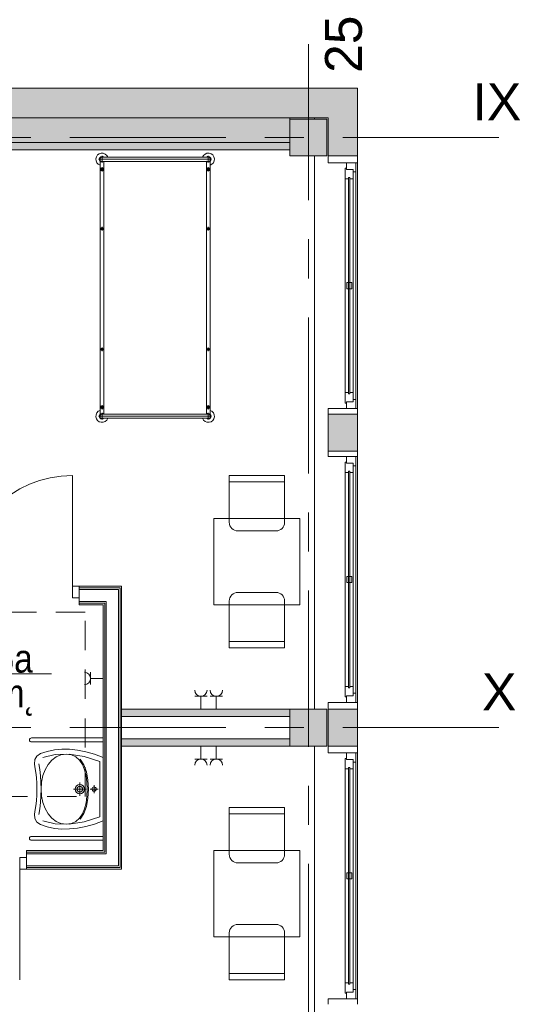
# Model space of a CAD drawing. Header units: centimetres. Extents: x -2424 to 2260, y -130 to 3012.
# Tile 81 of 81: x 952 to 1356, y 2103 to 2904. Entities that reach past the tile are written whole.
import ezdxf

# ---------------------------------------------------------------- set-up
doc = ezdxf.new("R2010")
doc.units = ezdxf.units.CM
doc.linetypes.add('Oś', pattern=[222.25, 127, -31.75, 31.75, -31.75])
doc.linetypes.add('Ponad', pattern=[39.688, 23.813, -15.875])
for name, color, linetype, lineweight in [('A-AREA-IDEN', 2, 'Continuous', 13), ('A-DETL-GENF', 92, 'Continuous', 13), ('A-DETL-MEDM', 33, 'Continuous', 13), ('A-DOOR', 31, 'Continuous', 13), ('A-FLOR-OVHD', 1, 'Ponad', 9), ('A-GLAZ', 151, 'Continuous', 13), ('A-WALL', 113, 'Continuous', 13), ('A-WALL-FNSH', 113, 'Continuous', 13), ('E-ELEC-EQPM', 71, 'Continuous', 9), ('I-FURN', 30, 'Continuous', 9), ('P-SANR-FIXT', 6, 'Continuous', 9), ('S-COLS', 52, 'Continuous', 13), ('S-GRID', 1, 'Continuous', 13), ('S-GRID-IDEN', 1, 'Continuous', 13)]:
    doc.layers.add(name, color=color, linetype=linetype, lineweight=lineweight)
doc.layers.add('A-WALL-PATT', color=111, linetype='Continuous', lineweight=13, plot=False)
doc.styles.add('Arial_11', font='arial.ttf', dxfattribs={"width": 0.85, "height": 23})
doc.styles.add('Arial_7', font='arial.ttf', dxfattribs={"height": 30})

msp = doc.modelspace()

# ---------------------------------------------------------------- hatches: boundary and pattern name
at = {"layer": 'S-COLS', "lineweight": 9}
for points in [[(1202.38, 2793.33), (1202.38, 2823.33), (1172.38, 2823.33), (1172.38, 2793.33)], [(1202.38, 2313.33), (1202.38, 2343.33), (1172.38, 2343.33), (1172.38, 2313.33)]]:
    msp.add_hatch(color=251, dxfattribs=at).paths.add_polyline_path(points, flags=0)

# ---------------------------------------------------------------- linework, layer by layer
at = {"layer": 'A-AREA-IDEN', "color": 251, "lineweight": 9}
msp.add_line((978.24, 2372.23), (888.48, 2372.23), dxfattribs=at)
at = {"layer": 'A-DETL-GENF', "color": 251, "lineweight": 9}
for p, q in [((1000.88, 2443.33), (995.38, 2443.33)), ((995.38, 2443.33), (995.38, 2433.83)), ((1000.88, 2433.83), (1000.88, 2443.33)), ((995.38, 2433.83), (1000.88, 2433.83)), ((952.38, 2222.83), (957.88, 2222.83)), ((952.38, 2213.33), (952.38, 2222.83)), ((957.88, 2222.83), (957.88, 2213.33)), ((957.88, 2213.33), (952.38, 2213.33))]:
    msp.add_line(p, q, dxfattribs=at)
at = {"layer": 'A-DETL-MEDM', "color": 251, "lineweight": 9}
for p, q in [((995.38, 2433.83), (995.38, 2443.33)), ((995.38, 2443.33), (1000.88, 2443.33)), ((1000.88, 2443.33), (1000.88, 2433.83)), ((1000.88, 2433.83), (995.38, 2433.83)), ((952.38, 2222.83), (952.38, 2213.33)), ((957.88, 2222.83), (952.38, 2222.83)), ((957.88, 2213.33), (957.88, 2222.83)), ((952.38, 2213.33), (957.88, 2213.33))]:
    msp.add_line(p, q, dxfattribs=at)
at = {"layer": 'A-DOOR', "color": 251, "lineweight": 9}
for p, q in [((995.38, 2443.33), (995.38, 2533.33)), ((952.38, 2213.33), (952.38, 2123.33))]:
    msp.add_line(p, q, dxfattribs=at)
msp.add_arc((995.38, 2443.33), 90, 90, 180, dxfattribs=at)
at = {"layer": 'A-FLOR-OVHD', "color": 251, "lineweight": 9}
for p, q in [((1005.64, 2422.38), (855.64, 2422.38)), ((1005.64, 2272.38), (1005.64, 2422.38)), ((855.64, 2272.38), (1005.64, 2272.38))]:
    msp.add_line(p, q, dxfattribs=at)
at = {"layer": 'A-GLAZ', "color": 251, "lineweight": 9}
for p, q in [((1225.88, 2787.83), (1218.38, 2787.83)), ((1218.38, 2787.83), (1218.38, 2782.33)), ((1225.88, 2780.33), (1225.88, 2787.83)), ((1225.88, 2787.83), (1225.88, 2587.83)), ((1218.38, 2783.33), (1217.38, 2783.33)), ((1217.38, 2783.33), (1217.38, 2774.83)), ((1218.38, 2782.33), (1218.38, 2783.33)), ((1223.88, 2782.33), (1218.38, 2782.33)), ((1218.38, 2782.33), (1223.88, 2782.33)), ((1223.88, 2774.83), (1223.88, 2782.33)), ((1223.88, 2782.33), (1223.88, 2780.33)), ((1223.88, 2780.33), (1225.88, 2780.33)), ((1225.88, 2595.33), (1225.88, 2780.33)), ((1217.38, 2774.83), (1220.13, 2774.83)), ((1217.38, 2600.83), (1217.38, 2774.83)), ((1220.13, 2775.83), (1220.13, 2599.83)), ((1221.13, 2775.83), (1220.13, 2775.83)), ((1220.13, 2774.83), (1220.13, 2775.83)), ((1220.13, 2775.83), (1221.13, 2775.83)), ((1221.13, 2599.83), (1221.13, 2775.83)), ((1221.13, 2775.83), (1221.13, 2774.83)), ((1221.13, 2774.83), (1223.88, 2774.83)), ((1223.88, 2600.83), (1223.88, 2774.83)), ((1218.63, 2690.33), (1218.63, 2685.33)), ((1222.63, 2690.33), (1218.63, 2690.33)), ((1218.63, 2685.33), (1222.63, 2685.33)), ((1222.63, 2685.33), (1222.63, 2690.33)), ((1220.13, 2600.83), (1217.38, 2600.83)), ((1217.38, 2600.83), (1217.38, 2592.33)), ((1220.13, 2599.83), (1220.13, 2600.83)), ((1220.13, 2599.83), (1221.13, 2599.83)), ((1221.13, 2599.83), (1220.13, 2599.83)), ((1223.88, 2600.83), (1221.13, 2600.83)), ((1221.13, 2600.83), (1221.13, 2599.83)), ((1223.88, 2593.33), (1223.88, 2600.83)), ((1225.88, 2595.33), (1223.88, 2595.33)), ((1223.88, 2595.33), (1223.88, 2593.33)), ((1225.88, 2587.83), (1225.88, 2595.33)), ((1217.38, 2592.33), (1218.38, 2592.33)), ((1218.38, 2592.33), (1218.38, 2593.33)), ((1218.38, 2593.33), (1223.88, 2593.33)), ((1223.88, 2593.33), (1218.38, 2593.33)), ((1218.38, 2593.33), (1218.38, 2587.83)), ((1218.38, 2587.83), (1225.88, 2587.83)), ((1225.88, 2548.83), (1218.38, 2548.83)), ((1218.38, 2548.83), (1218.38, 2543.33)), ((1225.88, 2541.33), (1225.88, 2548.83)), ((1225.88, 2548.83), (1225.88, 2348.83)), ((1218.38, 2544.33), (1217.38, 2544.33)), ((1217.38, 2544.33), (1217.38, 2535.83)), ((1218.38, 2543.33), (1218.38, 2544.33)), ((1223.88, 2543.33), (1218.38, 2543.33)), ((1218.38, 2543.33), (1223.88, 2543.33)), ((1223.88, 2535.83), (1223.88, 2543.33)), ((1223.88, 2543.33), (1223.88, 2541.33)), ((1223.88, 2541.33), (1225.88, 2541.33)), ((1225.88, 2356.33), (1225.88, 2541.33)), ((1217.38, 2535.83), (1220.13, 2535.83)), ((1217.38, 2361.83), (1217.38, 2535.83)), ((1220.13, 2536.83), (1220.13, 2360.83)), ((1221.13, 2536.83), (1220.13, 2536.83)), ((1220.13, 2535.83), (1220.13, 2536.83)), ((1220.13, 2536.83), (1221.13, 2536.83)), ((1221.13, 2360.83), (1221.13, 2536.83)), ((1221.13, 2536.83), (1221.13, 2535.83)), ((1221.13, 2535.83), (1223.88, 2535.83)), ((1223.88, 2361.83), (1223.88, 2535.83)), ((1218.63, 2451.33), (1218.63, 2446.33)), ((1222.63, 2451.33), (1218.63, 2451.33)), ((1222.63, 2446.33), (1222.63, 2451.33)), ((1218.63, 2446.33), (1222.63, 2446.33)), ((1220.13, 2361.83), (1217.38, 2361.83)), ((1217.38, 2361.83), (1217.38, 2353.33)), ((1220.13, 2360.83), (1220.13, 2361.83)), ((1220.13, 2360.83), (1221.13, 2360.83)), ((1221.13, 2360.83), (1220.13, 2360.83)), ((1223.88, 2361.83), (1221.13, 2361.83)), ((1221.13, 2361.83), (1221.13, 2360.83)), ((1223.88, 2354.33), (1223.88, 2361.83)), ((1225.88, 2356.33), (1223.88, 2356.33)), ((1223.88, 2356.33), (1223.88, 2354.33)), ((1225.88, 2348.83), (1225.88, 2356.33)), ((1217.38, 2353.33), (1218.38, 2353.33)), ((1218.38, 2353.33), (1218.38, 2354.33)), ((1218.38, 2354.33), (1223.88, 2354.33)), ((1223.88, 2354.33), (1218.38, 2354.33)), ((1218.38, 2354.33), (1218.38, 2348.83)), ((1218.38, 2348.83), (1225.88, 2348.83)), ((1225.88, 2307.83), (1218.38, 2307.83)), ((1218.38, 2307.83), (1218.38, 2302.33)), ((1225.88, 2300.33), (1225.88, 2307.83)), ((1225.88, 2307.83), (1225.88, 2107.83)), ((1218.38, 2303.33), (1217.38, 2303.33)), ((1217.38, 2303.33), (1217.38, 2294.83)), ((1218.38, 2302.33), (1218.38, 2303.33)), ((1223.88, 2302.33), (1218.38, 2302.33)), ((1218.38, 2302.33), (1223.88, 2302.33)), ((1223.88, 2294.83), (1223.88, 2302.33)), ((1223.88, 2302.33), (1223.88, 2300.33)), ((1223.88, 2300.33), (1225.88, 2300.33)), ((1225.88, 2115.33), (1225.88, 2300.33)), ((1217.38, 2294.83), (1220.13, 2294.83)), ((1217.38, 2120.83), (1217.38, 2294.83)), ((1220.13, 2295.83), (1220.13, 2119.83)), ((1221.13, 2295.83), (1220.13, 2295.83)), ((1220.13, 2294.83), (1220.13, 2295.83)), ((1220.13, 2295.83), (1221.13, 2295.83)), ((1221.13, 2119.83), (1221.13, 2295.83)), ((1221.13, 2295.83), (1221.13, 2294.83)), ((1221.13, 2294.83), (1223.88, 2294.83)), ((1223.88, 2120.83), (1223.88, 2294.83)), ((1218.63, 2210.33), (1218.63, 2205.33)), ((1222.63, 2210.33), (1218.63, 2210.33)), ((1222.63, 2205.33), (1222.63, 2210.33)), ((1218.63, 2205.33), (1222.63, 2205.33)), ((1220.13, 2120.83), (1217.38, 2120.83)), ((1217.38, 2120.83), (1217.38, 2112.33)), ((1220.13, 2119.83), (1220.13, 2120.83)), ((1220.13, 2119.83), (1221.13, 2119.83)), ((1221.13, 2119.83), (1220.13, 2119.83)), ((1223.88, 2120.83), (1221.13, 2120.83)), ((1221.13, 2120.83), (1221.13, 2119.83)), ((1223.88, 2113.33), (1223.88, 2120.83)), ((1225.88, 2115.33), (1223.88, 2115.33)), ((1223.88, 2115.33), (1223.88, 2113.33)), ((1225.88, 2107.83), (1225.88, 2115.33)), ((1217.38, 2112.33), (1218.38, 2112.33)), ((1218.38, 2112.33), (1218.38, 2113.33)), ((1218.38, 2113.33), (1223.88, 2113.33)), ((1223.88, 2113.33), (1218.38, 2113.33)), ((1218.38, 2113.33), (1218.38, 2107.83)), ((1218.38, 2107.83), (1225.88, 2107.83))]:
    msp.add_line(p, q, dxfattribs=at)
at = {"layer": 'A-WALL', "color": 251, "lineweight": 9}
for p, q in [((1227.38, 2848.33), (507.38, 2848.33)), ((1227.38, 2793.33), (1227.38, 2848.33)), ((542.38, 2824.33), (1203.38, 2824.33)), ((1172.38, 2823.33), (1172.38, 2824.33)), ((1192.38, 2823.33), (1192.38, 2824.33)), ((1203.38, 2824.33), (1203.38, 2793.33)), ((602.38, 2804.33), (1172.38, 2804.33)), ((602.38, 2798.33), (1172.38, 2798.33)), ((1192.38, 2343.33), (1192.38, 2793.33)), ((1203.38, 2793.33), (1227.38, 2793.33)), ((1203.38, 2793.33), (1203.38, 2787.83)), ((1203.38, 2787.83), (1218.38, 2787.83)), ((1225.88, 2787.83), (1227.38, 2787.83)), ((1227.38, 2787.83), (1227.38, 2793.33)), ((1227.38, 2787.83), (1227.38, 2587.83)), ((1218.38, 2587.83), (1203.38, 2587.83)), ((1203.38, 2587.83), (1203.38, 2583.33)), ((1227.38, 2587.83), (1225.88, 2587.83)), ((1227.38, 2583.33), (1227.38, 2587.83)), ((1203.38, 2583.33), (1203.38, 2553.33)), ((1227.38, 2583.33), (1203.38, 2583.33)), ((1227.38, 2553.33), (1227.38, 2583.33)), ((1203.38, 2553.33), (1227.38, 2553.33)), ((1203.38, 2553.33), (1203.38, 2548.83)), ((1203.38, 2548.83), (1218.38, 2548.83)), ((1225.88, 2548.83), (1227.38, 2548.83)), ((1227.38, 2548.83), (1227.38, 2553.33)), ((1227.38, 2548.83), (1227.38, 2348.83)), ((1034.13, 2442.08), (1000.88, 2442.08)), ((1032.88, 2440.83), (1000.88, 2440.83)), ((1032.88, 2215.83), (1032.88, 2440.83)), ((1034.13, 2214.58), (1034.13, 2442.08)), ((1000.88, 2433.83), (1000.88, 2430.83)), ((1022.88, 2430.83), (1000.88, 2430.83)), ((1021.63, 2429.58), (1000.88, 2429.58)), ((1021.63, 2227.08), (1021.63, 2429.58)), ((1022.88, 2225.83), (1022.88, 2430.83)), ((1218.38, 2348.83), (1203.38, 2348.83)), ((1203.38, 2348.83), (1203.38, 2343.33)), ((1227.38, 2348.83), (1225.88, 2348.83)), ((1227.38, 2343.33), (1227.38, 2348.83)), ((1172.38, 2343.33), (1035.38, 2343.33)), ((1035.38, 2343.33), (1035.38, 2337.33)), ((1035.38, 2337.33), (1035.38, 2343.33)), ((1203.38, 2343.33), (1203.38, 2313.33)), ((1227.38, 2343.33), (1203.38, 2343.33)), ((1227.38, 2313.33), (1227.38, 2343.33)), ((1035.38, 2337.33), (1172.38, 2337.33)), ((1172.38, 2319.33), (1035.38, 2319.33)), ((1035.38, 2319.33), (1035.38, 2313.33)), ((1035.38, 2313.33), (1172.38, 2313.33)), ((1192.38, 1863.33), (1192.38, 2313.33)), ((1203.38, 2313.33), (1227.38, 2313.33)), ((1203.38, 2313.33), (1203.38, 2307.83)), ((1203.38, 2307.83), (1218.38, 2307.83)), ((1225.88, 2307.83), (1227.38, 2307.83)), ((1227.38, 2307.83), (1227.38, 2313.33)), ((1227.38, 2307.83), (1227.38, 2107.83)), ((957.88, 2227.08), (1021.63, 2227.08)), ((957.88, 2225.83), (957.88, 2222.83)), ((957.88, 2225.83), (1022.88, 2225.83)), ((957.88, 2215.83), (1032.88, 2215.83)), ((957.88, 2214.58), (1034.13, 2214.58)), ((1218.38, 2107.83), (1203.38, 2107.83)), ((1203.38, 2107.83), (1203.38, 2103.33)), ((1227.38, 2107.83), (1225.88, 2107.83)), ((1227.38, 2103.33), (1227.38, 2107.83))]:
    msp.add_line(p, q, dxfattribs=at)
at = {"layer": 'A-WALL-FNSH', "color": 251, "lineweight": 9}
for p, q in [((1035.38, 2443.33), (1000.88, 2443.33)), ((1035.38, 2343.33), (1035.38, 2443.33)), ((1000.88, 2430.83), (1000.88, 2428.33)), ((1000.88, 2428.33), (1020.38, 2428.33)), ((1020.38, 2428.33), (1020.38, 2228.33)), ((1035.38, 2319.33), (1035.38, 2337.33)), ((1035.38, 2213.33), (1035.38, 2313.33)), ((1020.38, 2228.33), (957.88, 2228.33)), ((957.88, 2228.33), (957.88, 2225.83)), ((957.88, 2213.33), (1035.38, 2213.33))]:
    msp.add_line(p, q, dxfattribs=at)
at = {"layer": 'A-WALL-PATT', "color": 251, "linetype": 'Continuous', "lineweight": 9, "extrusion": (0, 0, -1)}
for points in [[(-507.38, 2824.33), (-1227.38, 2848.33), (-507.38, 2848.33)], [(-1227.38, 2848.33), (-507.38, 2824.33), (-1203.38, 2824.33)], [(-1227.38, 2848.33), (-1203.38, 2824.33), (-1227.38, 2824.33)], [(-602.38, 2824.33), (-736.41, 2804.33), (-1172.38, 2824.33)], [(-1172.38, 2824.33), (-736.41, 2804.33), (-1172.38, 2804.33)], [(-1203.38, 2793.33), (-1227.38, 2824.33), (-1203.38, 2824.33)], [(-1227.38, 2824.33), (-1203.38, 2793.33), (-1227.38, 2793.33)], [(-1172.38, 2798.33), (-602.38, 2804.33), (-602.38, 2798.33)], [(-602.38, 2804.33), (-1172.38, 2798.33), (-1172.38, 2804.33)], [(-1203.38, 2553.33), (-1227.38, 2583.33), (-1203.38, 2583.33)], [(-1227.38, 2583.33), (-1203.38, 2553.33), (-1227.38, 2553.33)], [(-1100.31, 2337.33), (-1035.38, 2343.33), (-1035.38, 2337.33)], [(-1035.38, 2343.33), (-1100.31, 2337.33), (-1172.38, 2343.33)], [(-1172.38, 2343.33), (-1100.31, 2337.33), (-1172.38, 2337.33)], [(-1227.38, 2313.33), (-1203.38, 2343.33), (-1203.38, 2313.33)], [(-1203.38, 2343.33), (-1227.38, 2313.33), (-1227.38, 2343.33)], [(-1100.31, 2313.33), (-1035.38, 2319.33), (-1035.38, 2313.33)], [(-1035.38, 2319.33), (-1100.31, 2313.33), (-1172.38, 2319.33)], [(-1172.38, 2319.33), (-1100.31, 2313.33), (-1172.38, 2313.33)]]:
    msp.add_solid(points, dxfattribs=at)
at = {"layer": 'E-ELEC-EQPM', "color": 251, "lineweight": 9}
for p, q in [((1010.04, 2363.33), (1010.04, 2373.33)), ((1010.04, 2368.33), (1020.38, 2368.33)), ((1094.8, 2353.83), (1104.96, 2353.83)), ((1099.88, 2353.83), (1099.88, 2343.33)), ((1107.3, 2353.83), (1117.46, 2353.83)), ((1112.38, 2353.83), (1112.38, 2343.33)), ((1099.88, 2302.83), (1099.88, 2313.33)), ((1112.38, 2302.83), (1112.38, 2313.33)), ((1094.8, 2302.83), (1104.96, 2302.83)), ((1107.3, 2302.83), (1117.46, 2302.83))]:
    msp.add_line(p, q, dxfattribs=at)
for centre, radius, start, end in [((1005.04, 2368.33), 5, 270, 90), ((1099.88, 2358.91), 5.08, 180, 0), ((1112.38, 2358.91), 5.08, 180, 0), ((1099.88, 2297.75), 5.08, 0, 180), ((1112.38, 2297.75), 5.08, 0, 180)]:
    msp.add_arc(centre, radius, start, end, dxfattribs=at)
at = {"layer": 'I-FURN', "color": 251, "lineweight": 9}
for p, q in [((1108.6, 2790.63), (1016.65, 2790.63)), ((1017.88, 2788.98), (1017.88, 2583.27)), ((1019.38, 2787.9), (1019.38, 2793.35)), ((1105.88, 2792.33), (1019.38, 2792.33)), ((1105.88, 2788.93), (1019.38, 2788.93)), ((1020.88, 2583.27), (1020.88, 2788.93)), ((1104.38, 2583.33), (1104.38, 2788.98)), ((1105.88, 2787.9), (1105.88, 2793.35)), ((1107.38, 2788.98), (1107.38, 2583.27)), ((1017.63, 2782.48), (1021.13, 2782.48)), ((1019.38, 2780.73), (1019.38, 2784.23)), ((1107.63, 2782.48), (1104.13, 2782.48)), ((1105.88, 2780.73), (1105.88, 2784.23)), ((1017.88, 2734.07), (1020.88, 2734.07)), ((1019.38, 2735.57), (1019.38, 2732.57)), ((1107.38, 2734.07), (1104.38, 2734.07)), ((1105.88, 2735.57), (1105.88, 2732.57)), ((1017.88, 2636.07), (1020.88, 2636.07)), ((1019.38, 2637.57), (1019.38, 2634.57)), ((1107.38, 2636.07), (1104.38, 2636.07)), ((1105.88, 2637.57), (1105.88, 2634.57)), ((1017.63, 2588.95), (1021.13, 2588.95)), ((1019.38, 2590.7), (1019.38, 2587.2)), ((1107.63, 2588.95), (1104.13, 2588.95)), ((1105.88, 2590.7), (1105.88, 2587.2)), ((1016.65, 2581.63), (1108.6, 2581.63)), ((1019.38, 2584.35), (1019.38, 2578.9)), ((1105.88, 2583.33), (1019.38, 2583.33)), ((1105.88, 2579.93), (1019.38, 2579.93)), ((1105.88, 2584.35), (1105.88, 2578.9)), ((1122.98, 2533.33), (1122.98, 2495.33)), ((1167.98, 2533.33), (1122.98, 2533.33)), ((1167.98, 2495.33), (1167.98, 2533.33)), ((1167.98, 2528.33), (1122.98, 2528.33)), ((1110.48, 2498.33), (1110.48, 2428.33)), ((1180.48, 2498.33), (1110.48, 2498.33)), ((1180.48, 2428.33), (1180.48, 2498.33)), ((1129.98, 2488.33), (1160.98, 2488.33)), ((1129.98, 2438.33), (1160.98, 2438.33)), ((1110.48, 2428.33), (1180.48, 2428.33)), ((1122.98, 2393.33), (1122.98, 2431.33)), ((1167.98, 2431.33), (1167.98, 2393.33)), ((1167.98, 2398.33), (1122.98, 2398.33)), ((1167.98, 2393.33), (1122.98, 2393.33)), ((1122.98, 2263.33), (1122.98, 2225.33)), ((1167.98, 2263.33), (1122.98, 2263.33)), ((1167.98, 2258.33), (1122.98, 2258.33)), ((1167.98, 2225.33), (1167.98, 2263.33)), ((1110.48, 2228.33), (1180.48, 2228.33)), ((1110.48, 2158.33), (1110.48, 2228.33)), ((1180.48, 2228.33), (1180.48, 2158.33)), ((1129.98, 2218.33), (1160.98, 2218.33)), ((1129.98, 2168.33), (1160.98, 2168.33)), ((1180.48, 2158.33), (1110.48, 2158.33)), ((1122.98, 2123.33), (1122.98, 2161.33)), ((1167.98, 2161.33), (1167.98, 2123.33)), ((1167.98, 2128.33), (1122.98, 2128.33)), ((1167.98, 2123.33), (1122.98, 2123.33))]:
    msp.add_line(p, q, dxfattribs=at)
for centre, radius in [((1019.38, 2782.48), 1.25), ((1019.38, 2782.48), 0.8), ((1105.88, 2782.48), 1.25), ((1105.88, 2782.48), 0.8), ((1019.38, 2734.07), 1), ((1105.88, 2734.07), 1), ((1019.38, 2636.07), 1), ((1105.88, 2636.07), 1), ((1019.38, 2588.95), 1.25), ((1019.38, 2588.95), 0.8), ((1105.88, 2588.95), 1.25), ((1105.88, 2588.95), 0.8)]:
    msp.add_circle(centre, radius, dxfattribs=at)
for centre, radius, start, end in [((1019.38, 2790.63), 5, 19.87687, 252.5424), ((1105.88, 2790.63), 5, 287.4576, 160.12313), ((1019.38, 2790.63), 2.23, 49.8221, 310.1779), ((1019.38, 2790.63), 1.93, 62.02067, 297.97933), ((1019.38, 2790.63), 1.7, 90, 270), ((1105.88, 2790.63), 2.23, 227.61126, 130.1779), ((1105.88, 2790.63), 1.93, 242.02067, 117.97933), ((1105.88, 2790.63), 1.7, 270, 90), ((1019.38, 2581.63), 5, 107.4576, 340.12313), ((1019.38, 2581.63), 2.23, 49.8221, 310.1779), ((1019.38, 2581.63), 1.93, 62.02067, 297.97933), ((1019.38, 2581.63), 1.7, 90, 270), ((1105.88, 2581.63), 5, 199.87687, 72.5424), ((1105.88, 2581.63), 2.23, 229.8221, 130.1779), ((1105.88, 2581.63), 1.93, 242.02067, 117.97933), ((1105.88, 2581.63), 1.7, 270, 90), ((1129.98, 2495.33), 7, 180, 270), ((1160.98, 2495.33), 7, 270, 0), ((1129.98, 2431.33), 7, 90, 180), ((1160.98, 2431.33), 7, 0, 90), ((1129.98, 2225.33), 7, 180, 270), ((1160.98, 2225.33), 7, 270, 0), ((1129.98, 2161.33), 7, 90, 180), ((1160.98, 2161.33), 7, 0, 90)]:
    msp.add_arc(centre, radius, start, end, dxfattribs=at)
at = {"layer": 'P-SANR-FIXT', "color": 251, "lineweight": 9}
for p, q in [((1020.38, 2319.93), (961.98, 2319.93)), ((961.98, 2316.73), (1020.38, 2316.73)), ((969.26, 2307.21), (966.41, 2305.25)), ((974.87, 2309.05), (969.26, 2307.21)), ((981.39, 2306.46), (971.09, 2304)), ((980.69, 2310.24), (974.87, 2309.05)), ((986.73, 2310.8), (980.69, 2310.24)), ((992.64, 2306.78), (981.39, 2306.46)), ((990.24, 2306.77), (985.96, 2306.19)), ((993, 2310.72), (986.73, 2310.8)), ((994.54, 2306.18), (990.24, 2306.77)), ((1004.73, 2304.91), (992.64, 2306.78)), ((999.49, 2310.01), (993, 2310.72)), ((1006.21, 2308.67), (999.49, 2310.01)), ((1013.17, 2306.71), (1006.21, 2308.67)), ((1020.38, 2304.13), (1013.17, 2306.71)), ((964.79, 2302.32), (964.37, 2298.72)), ((964.37, 2298.72), (965.1, 2294.79)), ((966.41, 2305.25), (964.79, 2302.32)), ((968.74, 2294.23), (967.87, 2298.94)), ((975.58, 2298.36), (973.15, 2294.14)), ((978.57, 2301.86), (975.58, 2298.36)), ((982.05, 2304.51), (978.57, 2301.86)), ((985.96, 2306.19), (982.05, 2304.51)), ((998.16, 2304.49), (994.54, 2306.18)), ((1001.11, 2301.83), (998.16, 2304.49)), ((1003.45, 2298.32), (1001.11, 2301.83)), ((1001.64, 2302.58), (1004.66, 2298.08)), ((1017.58, 2300.83), (1004.73, 2304.91)), ((1017.58, 2278.33), (1017.58, 2300.83)), ((965.1, 2294.79), (965.65, 2291.97)), ((965.65, 2291.97), (966.08, 2287.74)), ((969.3, 2289.15), (968.74, 2294.23)), ((973.15, 2294.14), (971.34, 2289.31)), ((1005.21, 2294.08), (1003.45, 2298.32)), ((1004.66, 2298.08), (1006.75, 2292.33)), ((1006.42, 2289.25), (1005.21, 2294.08)), ((1006.75, 2292.33), (1007.95, 2285.63)), ((966.08, 2287.74), (966.34, 2282.93)), ((966.34, 2282.93), (966.37, 2278.33)), ((969.64, 2283.81), (969.3, 2289.15)), ((969.85, 2278.31), (969.64, 2283.81)), ((970.21, 2284.01), (969.81, 2278.34)), ((971.34, 2289.31), (970.21, 2284.01)), ((1001.36, 2272.98), (1001.36, 2283.67)), ((1007.12, 2283.93), (1006.42, 2289.25)), ((1007.34, 2278.26), (1007.12, 2283.93)), ((1007.95, 2285.63), (1008.34, 2278.26)), ((966.37, 2278.33), (966.34, 2273.73)), ((969.64, 2272.81), (969.85, 2278.31)), ((969.81, 2278.34), (970.21, 2272.67)), ((996.11, 2278.33), (1006.61, 2278.33)), ((997.61, 2278.33), (997.91, 2279.78)), ((997.91, 2276.87), (997.61, 2278.33)), ((997.91, 2279.78), (998.71, 2280.98)), ((998.71, 2275.68), (997.91, 2276.87)), ((998.71, 2280.98), (999.91, 2281.78)), ((999.91, 2274.87), (998.71, 2275.68)), ((999.06, 2278.33), (999.24, 2279.22)), ((999.24, 2277.43), (999.06, 2278.33)), ((999.24, 2279.22), (999.74, 2279.95)), ((999.74, 2276.7), (999.24, 2277.43)), ((999.74, 2279.95), (1000.47, 2280.45)), ((1000.47, 2276.21), (999.74, 2276.7)), ((999.91, 2281.78), (1001.36, 2282.08)), ((1001.36, 2274.57), (999.91, 2274.87)), ((1000.47, 2280.45), (1001.36, 2280.63)), ((1001.36, 2276.02), (1000.47, 2276.21)), ((1001.36, 2282.08), (1002.82, 2281.78)), ((1001.36, 2280.63), (1002.26, 2280.45)), ((1002.26, 2276.21), (1001.36, 2276.02)), ((1002.82, 2274.87), (1001.36, 2274.57)), ((1002.26, 2280.45), (1002.99, 2279.95)), ((1002.99, 2276.7), (1002.26, 2276.21)), ((1002.82, 2281.78), (1004.01, 2280.98)), ((1004.01, 2275.68), (1002.82, 2274.87)), ((1002.99, 2279.95), (1003.48, 2279.22)), ((1003.48, 2277.43), (1002.99, 2276.7)), ((1003.48, 2279.22), (1003.66, 2278.33)), ((1003.66, 2278.33), (1003.48, 2277.43)), ((1004.01, 2280.98), (1004.82, 2279.78)), ((1004.82, 2276.87), (1004.01, 2275.68)), ((1004.82, 2279.78), (1005.11, 2278.33)), ((1005.11, 2278.33), (1004.82, 2276.87)), ((1007.12, 2272.59), (1007.34, 2278.26)), ((1008.34, 2278.26), (1007.95, 2270.88)), ((1009.65, 2278.33), (1016.15, 2278.33)), ((1011.15, 2278.33), (1011.29, 2279.01)), ((1011.29, 2277.65), (1011.15, 2278.33)), ((1011.29, 2279.01), (1011.66, 2279.56)), ((1011.66, 2277.09), (1011.29, 2277.65)), ((1011.66, 2279.56), (1012.22, 2279.94)), ((1012.22, 2276.71), (1011.66, 2277.09)), ((1012.22, 2279.94), (1012.9, 2280.08)), ((1012.9, 2276.57), (1012.22, 2276.71)), ((1012.9, 2281.58), (1012.9, 2275.07)), ((1012.9, 2280.08), (1013.58, 2279.94)), ((1013.58, 2276.71), (1012.9, 2276.57)), ((1013.58, 2279.94), (1014.14, 2279.56)), ((1014.14, 2277.09), (1013.58, 2276.71)), ((1014.14, 2279.56), (1014.51, 2279.01)), ((1014.51, 2277.65), (1014.14, 2277.09)), ((1014.51, 2279.01), (1014.65, 2278.33)), ((1014.65, 2278.33), (1014.51, 2277.65)), ((1017.58, 2255.82), (1017.58, 2278.33)), ((966.08, 2268.91), (965.65, 2264.68)), ((966.34, 2273.73), (966.08, 2268.91)), ((968.74, 2262.39), (969.3, 2267.47)), ((969.3, 2267.47), (969.64, 2272.81)), ((970.21, 2272.67), (971.34, 2267.34)), ((971.34, 2267.34), (973.15, 2262.49)), ((1005.21, 2262.44), (1006.42, 2267.27)), ((1006.42, 2267.27), (1007.12, 2272.59)), ((1007.95, 2270.88), (1006.75, 2264.19)), ((965.1, 2261.86), (964.37, 2257.93)), ((965.65, 2264.68), (965.1, 2261.86)), ((967.87, 2257.68), (968.74, 2262.39)), ((973.15, 2262.49), (975.58, 2258.24)), ((1004.66, 2258.44), (1001.64, 2253.94)), ((1003.45, 2258.2), (1005.21, 2262.44)), ((1006.75, 2264.19), (1004.66, 2258.44)), ((964.37, 2257.93), (964.79, 2254.33)), ((964.79, 2254.33), (966.41, 2251.4)), ((966.41, 2251.4), (969.26, 2249.44)), ((971.09, 2252.65), (981.39, 2250.19)), ((975.58, 2258.24), (978.57, 2254.71)), ((978.57, 2254.71), (982.05, 2252.04)), ((982.05, 2252.04), (985.96, 2250.34)), ((985.96, 2250.34), (990.24, 2249.75)), ((990.24, 2249.75), (994.54, 2250.34)), ((992.64, 2249.87), (1004.73, 2251.74)), ((994.54, 2250.34), (998.16, 2252.02)), ((998.16, 2252.02), (1001.11, 2254.69)), ((1001.11, 2254.69), (1003.45, 2258.2)), ((1004.73, 2251.74), (1017.58, 2255.82)), ((1013.17, 2249.94), (1020.38, 2252.52)), ((969.26, 2249.44), (974.87, 2247.6)), ((974.87, 2247.6), (980.69, 2246.41)), ((980.69, 2246.41), (986.73, 2245.85)), ((981.39, 2250.19), (992.64, 2249.87)), ((986.73, 2245.85), (993, 2245.93)), ((993, 2245.93), (999.49, 2246.64)), ((999.49, 2246.64), (1006.21, 2247.98)), ((1006.21, 2247.98), (1013.17, 2249.94)), ((961.98, 2239.93), (1020.38, 2239.93)), ((961.98, 2236.73), (1020.38, 2236.73))]:
    msp.add_line(p, q, dxfattribs=at)
for centre in [(961.98, 2318.33), (961.98, 2238.33)]:
    msp.add_arc(centre, 1.6, 90, 270, dxfattribs=at)
at = {"layer": 'S-COLS', "color": 251, "lineweight": 9}
for p, q in [((1172.38, 2793.33), (1172.38, 2823.33)), ((1172.38, 2823.33), (1202.38, 2823.33)), ((1202.38, 2823.33), (1202.38, 2793.33)), ((1202.38, 2793.33), (1172.38, 2793.33)), ((1172.38, 2313.33), (1172.38, 2343.33)), ((1172.38, 2343.33), (1202.38, 2343.33)), ((1202.38, 2343.33), (1202.38, 2313.33)), ((1202.38, 2313.33), (1172.38, 2313.33))]:
    msp.add_line(p, q, dxfattribs=at)
at = {"layer": 'S-GRID', "color": 251, "linetype": 'Oś', "lineweight": 9}
for p, q in [((1187.38, 2884.27), (1187.38, 27.13)), ((1342.46, 2808.33), (-1368.76, 2808.33)), ((1342.46, 2328.33), (-1368.76, 2328.33))]:
    msp.add_line(p, q, dxfattribs=at)

# ---------------------------------------------------------------- texts
at = {"layer": 'A-AREA-IDEN', "color": 251, "lineweight": 9, "style": 'Arial_11', "width": 0.85}
for s, p in [('5.05a', (894.71, 2373.11)), ('5.4 m˛', (888.07, 2344.84))]:
    msp.add_text(s, height=23, dxfattribs=at).set_placement(p)
at = {"layer": 'S-GRID-IDEN', "color": 251, "lineweight": 9, "style": 'Arial_7'}
msp.add_text('25', height=30, rotation=90, dxfattribs=at).set_placement((1230.88, 2860.88))
for s, p in [('IX', (1320.99, 2822.39)), ('X', (1328.67, 2342.39))]:
    msp.add_text(s, height=30, dxfattribs=at).set_placement(p)

doc.saveas('drawing.dxf')
